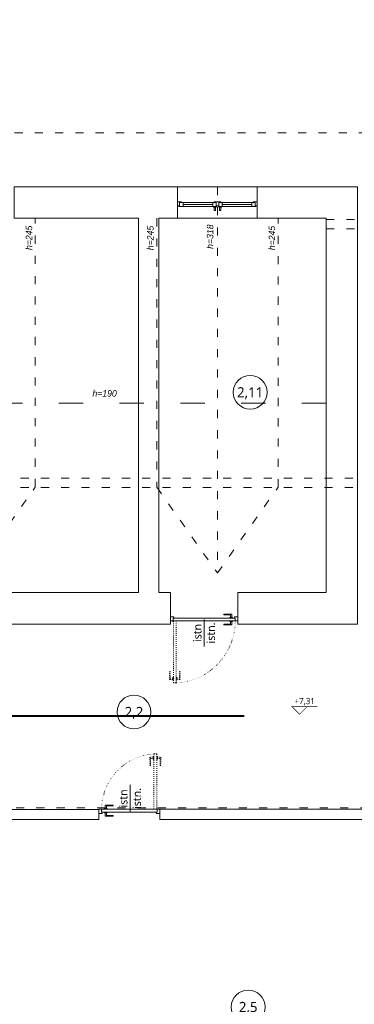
# Model space of a CAD drawing. Header units: millimetres. Extents: x -221 to 149158, y -114258 to 0.
# Tile 131 of 219: x 114131 to 114627, y -65504 to -64046. Entities that reach past the tile are written whole.
import ezdxf
from ezdxf import colors
from ezdxf.entities.mleader import LeaderData, LeaderLine
from ezdxf.enums import TextEntityAlignment as Align
from ezdxf.math import Vec2, Vec3

# ---------------------------------------------------------------- set-up
doc = ezdxf.new("R2010")
doc.units = ezdxf.units.MM
doc.linetypes.add('ACAD_ISO03W100', pattern=[30, 12, -18])
doc.linetypes.add('ACAD_ISO07W100', pattern=[3, 0, -3])
doc.layers.get('0').update_dxf_attribs({"lineweight": 0})
doc.layers.add('A-przekrycieram.ART', color=7, linetype='Continuous', lineweight=0, true_color=0xffffff)
doc.layers.add('opis_arch', color=7, linetype='Continuous', lineweight=15, true_color=0x4a783b)
for name, color, linetype, lineweight in [('opis..KF', 250, 'Continuous', 15), ('stolarka_arch', 250, 'Continuous', 5), ('wymiar..KF', 12, 'Continuous', 5), ('ściany ist..KF', 61, 'Continuous', 5)]:
    doc.layers.add(name, color=color, linetype=linetype, lineweight=lineweight)
doc.styles.add('ARCH', font='segoeuil.ttf')

# ---------------------------------------------------------------- blocks, each defined once
blk = doc.blocks.new('*U1674')
at = {"layer": 'A-przekrycieram.ART'}
h = blk.add_hatch(color=256, dxfattribs=at)
h.dxf.hatch_style = 1
h.paths.add_polyline_path([(0, 4200), (5940, 4200), (5940, 0), (0, 0)])
h.paths.add_polyline_path([(200, 4100), (5840, 4100), (5840, 100), (200, 100)], flags=16)
blk = doc.blocks.new('*U651')
at = {"layer": 'stolarka_arch', "lineweight": 0}
blk.add_lwpolyline([(0, 0), (118, 0), (118, -46), (0, -46)], close=True, dxfattribs=at)
at = {"layer": 'stolarka_arch'}
for points in [[(0, -22), (6, -22), (6, -23), (3, -23), (3, -28), (0, -28)], [(3, -23), (8, -23), (8, -29), (2, -29), (2, -28), (3, -28)], [(8, -26), (52, -26), (52, -23), (8, -23)], [(8, -26), (52, -26), (52, -29), (8, -29)], [(57, -23), (52, -23), (52, -29), (58, -29), (58, -28), (57, -28)], [(57, -30), (53, -30), (53, -29), (57, -29)], [(54, -22), (64, -22), (64, -23), (61, -23), (61, -28), (57, -28), (57, -23), (54, -23)], [(61, -23), (66, -23), (66, -29), (60, -29), (60, -28), (61, -28)], [(65, -30), (61, -30), (61, -29), (65, -29)], [(110, -26), (66, -26), (66, -23), (110, -23)], [(110, -26), (66, -26), (66, -29), (110, -29)], [(115, -23), (110, -23), (110, -29), (116, -29), (116, -28), (115, -28)], [(118, -22), (112, -22), (112, -23), (115, -23), (115, -28), (118, -28)], [(56, -35), (54, -35), (54, -30), (56, -30)], [(64, -35), (62, -35), (62, -30), (64, -30)]]:
    blk.add_lwpolyline(points, close=True, dxfattribs=at)
blk = doc.blocks.new('*U648')
at = {"layer": 'stolarka_arch', "linetype": 'ACAD_ISO03W100', "lineweight": 0, "ltscale": 0.1}
for points in [[(3.5, 77), (-1.5, 77), (-1.5, 65), (-0.5, 65), (-0.5, 75), (3.5, 75)], [(3.5, 78), (3.5, 74), (4.5, 74), (4.5, 78)], [(4.5, 82), (4.5, 0), (8.5, 0), (8.5, 82)], [(9.5, 78), (9.5, 74), (8.5, 74), (8.5, 78)], [(9.5, 77), (14.5, 77), (14.5, 65), (13.5, 65), (13.5, 75), (9.5, 75)]]:
    blk.add_lwpolyline(points, close=True, dxfattribs=at)
at = {"layer": 'stolarka_arch'}
for points in [[(5, -4), (5, -6), (0, -6), (0, 0), (4, 0), (4, -4), (5, -4)], [(86, 0), (4, 0), (4, -4), (86, -4)], [(81, 1), (81, 6), (69, 6), (69, 5), (79, 5), (79, 1)], [(82, 1), (78, 1), (78, 0), (82, 0)], [(85, -4), (85, -6), (90, -6), (90, 0), (86, 0), (86, -4), (85, -4)], [(81, -5), (81, -10), (69, -10), (69, -9), (79, -9), (79, -5)], [(82, -5), (78, -5), (78, -4), (82, -4)]]:
    blk.add_lwpolyline(points, close=True, dxfattribs=at)
blk.add_circle((4, 0.5), 0.5, dxfattribs=at)
at = {"layer": 'stolarka_arch', "linetype": 'ACAD_ISO07W100', "lineweight": 0, "ltscale": 0.5}
blk.add_arc((4, 0), 82, 0, 89.6506, dxfattribs=at)
blk = doc.blocks.new('*U645')
at = {"layer": 'stolarka_arch', "linetype": 'ACAD_ISO03W100', "lineweight": 0, "ltscale": 0.1}
for points in [[(3.5, 88), (3.5, 84), (4.5, 84), (4.5, 88)], [(4.5, 92), (4.5, 0), (8.5, 0), (8.5, 92)], [(9.5, 88), (9.5, 84), (8.5, 84), (8.5, 88)], [(3.5, 87), (-1.5, 87), (-1.5, 75), (-0.5, 75), (-0.5, 85), (3.5, 85)], [(9.5, 87), (14.5, 87), (14.5, 75), (13.5, 75), (13.5, 85), (9.5, 85)]]:
    blk.add_lwpolyline(points, close=True, dxfattribs=at)
at = {"layer": 'stolarka_arch'}
for points in [[(5, -4), (5, -6), (0, -6), (0, 0), (4, 0), (4, -4), (5, -4)], [(96, 0), (4, 0), (4, -4), (96, -4)], [(91, 1), (91, 6), (79, 6), (79, 5), (89, 5), (89, 1)], [(92, 1), (88, 1), (88, 0), (92, 0)], [(95, -4), (95, -6), (100, -6), (100, 0), (96, 0), (96, -4), (95, -4)], [(91, -5), (91, -10), (79, -10), (79, -9), (89, -9), (89, -5)], [(92, -5), (88, -5), (88, -4), (92, -4)]]:
    blk.add_lwpolyline(points, close=True, dxfattribs=at)
blk.add_circle((4, 0.5), 0.5, dxfattribs=at)
at = {"layer": 'stolarka_arch', "linetype": 'ACAD_ISO07W100', "lineweight": 0, "ltscale": 0.5}
blk.add_arc((4, 0), 92, 0, 89.6506, dxfattribs=at)
blk = doc.blocks.new('nr pom')
at = {"layer": 'opis..KF', "lineweight": 20}
blk.add_circle((0, 0), 25, dxfattribs=at)
at = {"layer": 'opis..KF', "style": 'ARCH'}
blk.add_attdef('00', text='', height=15, dxfattribs=at).set_placement((0, 0), align=Align.MIDDLE_CENTER)
blk = doc.blocks.new('_Dot')
at = {"color": 0, "linetype": 'ByBlock', "lineweight": -2}
blk.add_line((-0.5, 0), (-1, 0), dxfattribs=at)
at = {"color": 0, "linetype": 'ByBlock', "const_width": 0.5}
blk.add_lwpolyline([(-0.25, 0, 1), (0.25, 0, 1)], format="xyb", close=True, dxfattribs=at)
blk = doc.blocks.new('opis drzwi')
at = {"layer": 'opis..KF'}
blk.add_line((-20, 0), (20, 0), dxfattribs=at)
at = {"layer": 'opis..KF', "style": 'ARCH', "flags": 12}
for tag, p in [('90', (0, 10)), ('200', (0, -10))]:
    blk.add_attdef(tag, text='', height=12, dxfattribs=at).set_placement(p, align=Align.MIDDLE_CENTER)
blk = doc.blocks.new('*U1673')
at = {"layer": 'opis..KF', "color": 1, "const_width": 1}
blk.add_lwpolyline([(35, 15), (-15, 15), (0, 0), (15, 15)], dxfattribs=at)
at = {"layer": 'opis..KF', "color": 1, "style": 'ARCH'}
blk.add_attdef('±0,00', text='', height=12, dxfattribs=at).set_placement((10, 26), align=Align.MIDDLE_CENTER)

msp = doc.modelspace()

# ---------------------------------------------------------------- linework, layer by layer
at = {"linetype": 'ACAD_ISO03W100'}
for p, q in [((114424.04, -64293.99), (114424.04, -64865.33)), ((114584.98, -64341.99), (115319.51, -64341.99)), ((114584.98, -64355.99), (115319.51, -64355.99)), ((112932.55, -64724.99), (115319.51, -64724.99)), ((112932.55, -64738.99), (115319.51, -64738.99)), ((115697.76, -65212.99), (111279.9, -65212.99))]:
    msp.add_line(p, q, dxfattribs=at)
for points in [[(112129.04, -66198.99), (110500.05, -66199.05), (110267.63, -65948.78), (110267.63, -65414.99), (110347.63, -65414.99), (110347.63, -64997.99), (110267.63, -64997.99), (110267.63, -62604.99), (111453.63, -62604.99), (111453.63, -64213.99), (114716.51, -64213.99), (114716.51, -62604.99)], [(111453.63, -62604.99), (111453.63, -64213.99), (114716.51, -64213.99), (114716.51, -62684.99)], [(113974.22, -64339.99), (113974.22, -64738.01), (114064.23, -64864.9), (114154.22, -64738.01), (114154.22, -64339.99)], [(114334.04, -64340.29), (114334.04, -64738.3), (114424.04, -64865.2), (114514.04, -64738.3), (114514.04, -64340.29)]]:
    msp.add_lwpolyline(points, dxfattribs=at)
at = {"linetype": 'ACAD_ISO03W100', "ltscale": 3}
msp.add_lwpolyline([(114585.16, -64613.99), (111569.47, -64613.99)], dxfattribs=at)
at = {"layer": 'wymiar..KF', "color": 114, "linetype": 'ByBlock', "lineweight": 40, "true_color": 0x139b48}
msp.add_line((114463.48, -65076.99), (112751.84, -65076.99), dxfattribs=at)
at = {"layer": 'ściany ist..KF', "linetype": 'ByBlock'}
for points in [[(113563.14, -64940.99), (113563.14, -64893.99), (114306.98, -64893.99), (114306.98, -64339.99), (114123.04, -64339.99), (114123.04, -64293.99), (114365.04, -64293.99), (114365.04, -64339.99), (114336.98, -64339.99), (114336.98, -64893.99), (114354.36, -64893.99), (114354.36, -64940.99), (113563.14, -64940.99)], [(114483.04, -64339.99), (114483.04, -64293.99), (114631.55, -64293.99), (114631.51, -64338.21), (114631.59, -64339.99), (114631.51, -64940.99), (114454.31, -64940.99), (114454.31, -64893.99), (114584.98, -64893.99), (114584.98, -64339.99), (114483.04, -64339.99)], [(113753.42, -66200), (113753.42, -66246), (114053.55, -66246), (114053.55, -66126), (114185.05, -66126), (114185.05, -66080), (114083.65, -66080), (114083.93, -65229.94), (114248.51, -65229.99), (114248.51, -65215), (113922.46, -65215), (113922.46, -65229.89), (114053.55, -65229.64), (114053.55, -66079.94), (114007.55, -66080), (114007.55, -66200), (113753.42, -66199.22)], [(114338.51, -65230), (115118.65, -65230), (115118.65, -66080), (114998.03, -66080), (114998.03, -66126), (115275, -66126), (115275, -66080), (115148.65, -66080), (115148.65, -65230), (115247.97, -65230), (115247.97, -65214.99), (114338.51, -65214.99), (114338.51, -65230)]]:
    msp.add_lwpolyline(points, dxfattribs=at)

# ---------------------------------------------------------------- block references
at = {"xscale": 2, "yscale": 2, "zscale": 2}
msp.add_blockref('*U1674', (108660.19, -67505.02), dxfattribs=at)
at = {"layer": 'opis..KF', "color": 30}
for p, values in [((114472.47, -64597.86), {'00': '2,11'}), ((114300.42, -65070.97), {'00': '2,2'}), ((114469.58, -65507.49), {'00': '2,5'})]:
    msp.add_blockref('nr pom', p, dxfattribs=at).add_auto_attribs(values)
at = {"layer": 'opis_arch'}
ref = msp.add_blockref('opis drzwi', (114404.36, -64953.99), dxfattribs=dict(at, rotation=90))
ref.add_attrib('90', 'istn', dxfattribs={"layer": 'opis..KF', "height": 12, "rotation": 90, "style": 'ARCH'}).set_placement((114394.36, -64953.99), align=Align.MIDDLE_CENTER)
ref.add_attrib('200', 'istn.', dxfattribs={"layer": 'opis..KF', "height": 12, "rotation": 90, "style": 'ARCH'}).set_placement((114414.36, -64953.99), align=Align.MIDDLE_CENTER)
ref = msp.add_blockref('opis drzwi', (114294.7, -65198.89), dxfattribs=dict(at, rotation=90))
ref.add_attrib('90', 'istn', dxfattribs={"layer": 'opis..KF', "height": 12, "rotation": 90, "style": 'ARCH'}).set_placement((114284.7, -65198.89), align=Align.MIDDLE_CENTER)
ref.add_attrib('200', 'istn.', dxfattribs={"layer": 'opis..KF', "height": 12, "rotation": 90, "style": 'ARCH'}).set_placement((114304.7, -65198.89), align=Align.MIDDLE_CENTER)
at = {"layer": 'stolarka_arch', "xscale": -1}
for name, p in [('*U651', (114483.04, -64293.99)), ('*U648', (114338.51, -65214.99))]:
    msp.add_blockref(name, p, dxfattribs=at)
at = {"layer": 'stolarka_arch', "xscale": -1, "rotation": 180}
msp.add_blockref('*U645', (114354.36, -64935.99), dxfattribs=at)
at = {"layer": 'wymiar..KF', "xscale": 0.75, "yscale": 0.75, "zscale": 0.75}
msp.add_blockref('*U1673', (114545.78, -65074.35), dxfattribs=at).add_auto_attribs({'±0,00': '+7,31'})

# ---------------------------------------------------------------- texts
at = {"layer": 'opis..KF', "char_height": 9.6, "attachment_point": 5, "rotation": 90, "style": 'ARCH'}
for s, insert in [('{\\fCentury Gothic|b0|i1|c238|p34;h=245}', (114144.92, -64369.28)), ('{\\fCentury Gothic|b0|i1|c238|p34;h=245}', (114324.74, -64369.57)), ('{\\fCentury Gothic|b0|i1|c238|p34;h=318}', (114413.24, -64367.59)), ('{\\fCentury Gothic|b0|i1|c238|p34;h=245}', (114504.74, -64369.57))]:
    msp.add_mtext_dynamic_manual_height_columns(s, width=156.7001, gutter_width=70, heights=[0], dxfattribs=dict(at, insert=insert))
at = {"layer": 'opis..KF', "insert": (114256.91, -64599.58), "char_height": 9.6, "attachment_point": 5, "style": 'ARCH'}
msp.add_mtext_dynamic_manual_height_columns('{\\fCentury Gothic|b0|i1|c238|p34;h=190}', width=156.7001, gutter_width=70, heights=[0], dxfattribs=at)

# ---------------------------------------------------------------- leaders
at = {"layer": 'opis..KF', "lineweight": 9}
ml = msp.add_multileader_mtext('Standard', dxfattribs=at)
ml.set_content('wymiana okna na okno w klasie odporności \\Pp.poż EI 60 lub zamurowanie \\Potworu cegłą szklaną', color=256, style='ARCH')
ml.set_leader_properties(color=256, linetype='ByLayer', lineweight=-1)
ml.set_arrow_properties(name='DOT')
ml.build(insert=Vec2(0, 0))
ml.multileader.update_dxf_attribs({"arrow_head_size": 7.5})
ctx = ml.context
ctx.base_point, ctx.char_height, ctx.arrow_head_size, ctx.landing_gap_size, ctx.plane_origin = Vec3(114341.52, -63961.83), 12, 7.5, 9, Vec3(113434.62, -64057.21)
ctx.text_align_type = 2
notes = []
notes.append((ctx, [(0, (1, 1, 0), (114696.89, -63961.83), (-1, 0), 28.39, [(0, [(114822.01, -63995.92)], 0, [])])]))
ctx.mtext.insert, ctx.mtext.alignment, ctx.mtext.flow_direction = Vec3(114659.5, -63953.82), 3, 5
for ctx, leaders in notes:
    for number, flags, end, landing, length, lines in leaders:
        leader = LeaderData()
        leader.index, (leader.has_last_leader_line, leader.has_dogleg_vector, leader.attachment_direction) = number, flags
        leader.last_leader_point, leader.dogleg_vector, leader.dogleg_length = Vec3(end), Vec3(landing), length
        for number, points, colour, breaks in lines:
            line = LeaderLine()
            line.index, line.vertices, line.color, line.breaks = number, Vec3.list(points), colors.encode_raw_color(colour), breaks
            leader.lines.append(line)
        ctx.leaders.append(leader)

doc.saveas('drawing.dxf')
